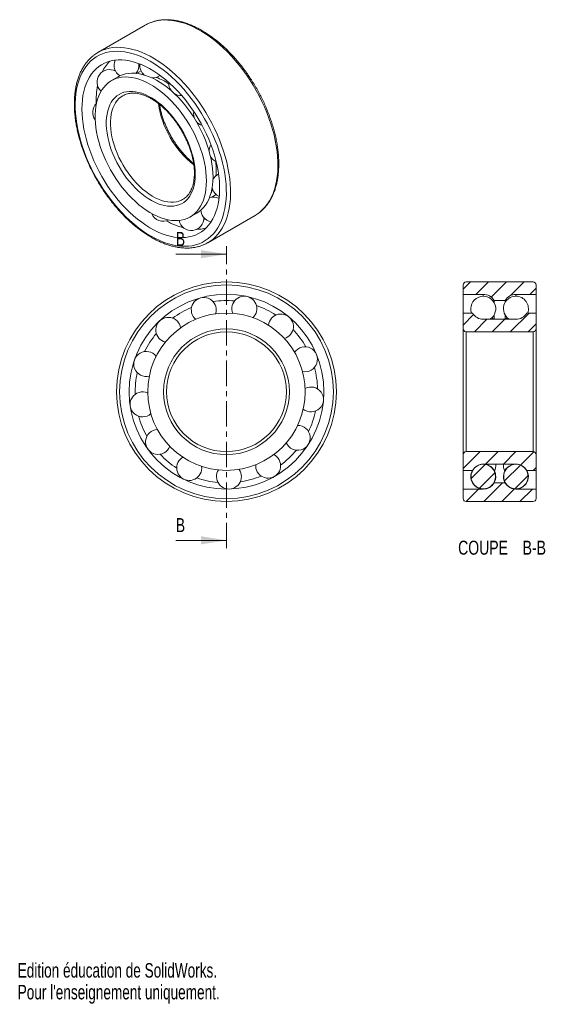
# Model space of a CAD drawing. Header units: millimetres. Extents: x 1 to 133, y 0 to 246.
import ezdxf

# ---------------------------------------------------------------- set-up
doc = ezdxf.new("R2010")
doc.units = ezdxf.units.MM
doc.linetypes.add('CENTER', pattern=[10.16, 6.35, -1.27, 1.27, -1.27])
doc.styles.add('SLDTEXTSTYLE0', font='TXT', dxfattribs={"width": 0.75})
doc.styles.add('SLDTEXTSTYLE1', font='TXT', dxfattribs={"width": 0.7})

# ---------------------------------------------------------------- blocks, each defined once
blk = doc.blocks.new('SW_NOTE_0')
at = {"color": 0, "linetype": 'Continuous', "lineweight": 0, "char_height": 3.5, "attachment_point": 2, "style": 'SLDTEXTSTYLE0'}
for s, insert in [('COUPE', (8.04, 4.51)), ('B-B', (20.87, 4.51))]:
    blk.add_mtext(s, dxfattribs=dict(at, insert=insert))

msp = doc.modelspace()

# ---------------------------------------------------------------- hatches: boundary and pattern name
at = {"linetype": 'Continuous', "lineweight": 0}
h = msp.add_hatch(dxfattribs=at)
h.set_pattern_fill('ANSI31', style=0)
edge = h.paths.add_edge_path(flags=0)
edge.add_line((128.99, 180.68), (112.24, 180.68))
edge.add_arc((112.24, 179.93), 0.75, 90, 180)
edge.add_line((111.49, 179.93), (111.49, 177.56))
edge.add_line((111.49, 177.56), (116.53, 177.56))
edge.add_arc((116.53, 174.43), 3.12, 30.265, 90, ccw=False)
edge.add_line((119.23, 176.01), (122, 176.01))
edge.add_arc((124.7, 174.43), 3.12, 90, 149.735, ccw=False)
edge.add_line((124.7, 177.56), (129.74, 177.56))
edge.add_line((129.74, 177.56), (129.74, 179.93))
edge.add_arc((128.99, 179.93), 0.75, 0, 90)
h = msp.add_hatch(dxfattribs=at)
h.set_pattern_fill('ANSI31', style=0)
edge = h.paths.add_edge_path(flags=0)
edge.add_line((111.49, 172.88), (111.49, 168.93))
edge.add_arc((112.24, 168.93), 0.75, 180, 270)
edge.add_line((112.24, 168.18), (128.99, 168.18))
edge.add_arc((128.99, 168.93), 0.75, 270, 360)
edge.add_line((129.74, 168.93), (129.74, 172.88))
edge.add_line((129.74, 172.88), (127.41, 172.88))
edge.add_arc((124.7, 174.43), 3.12, 270, 330.2643, ccw=False)
edge.add_line((124.7, 171.31), (116.53, 171.31))
edge.add_arc((116.53, 174.43), 3.12, 209.7357, 270, ccw=False)
edge.add_line((113.82, 172.88), (111.49, 172.88))
h = msp.add_hatch(dxfattribs=at)
h.set_pattern_fill('ANSI31', style=0)
edge = h.paths.add_edge_path(flags=0)
edge.add_line((128.99, 138.18), (112.24, 138.18))
edge.add_arc((112.24, 137.43), 0.75, 90, 180)
edge.add_line((111.49, 137.43), (111.49, 133.48))
edge.add_line((111.49, 133.48), (113.82, 133.48))
edge.add_arc((116.53, 131.93), 3.12, 90, 150.2643, ccw=False)
edge.add_line((116.53, 135.06), (124.7, 135.06))
edge.add_arc((124.7, 131.93), 3.12, 29.7357, 90, ccw=False)
edge.add_line((127.41, 133.48), (129.74, 133.48))
edge.add_line((129.74, 133.48), (129.74, 137.43))
edge.add_arc((128.99, 137.43), 0.75, 0, 90)
h = msp.add_hatch(dxfattribs=at)
h.set_pattern_fill('ANSI31', style=0)
edge = h.paths.add_edge_path(flags=0)
edge.add_arc((116.53, 131.94), 3.06, 0, 360)
h = msp.add_hatch(dxfattribs=at)
h.set_pattern_fill('ANSI31', style=0)
edge = h.paths.add_edge_path(flags=0)
edge.add_arc((124.7, 131.94), 3.06, 0, 360)
h = msp.add_hatch(dxfattribs=at)
h.set_pattern_fill('ANSI31', style=0)
edge = h.paths.add_edge_path(flags=0)
edge.add_line((111.49, 128.81), (111.49, 126.43))
edge.add_arc((112.24, 126.43), 0.75, 180, 270)
edge.add_line((112.24, 125.68), (128.99, 125.68))
edge.add_arc((128.99, 126.43), 0.75, 270, 360)
edge.add_line((129.74, 126.43), (129.74, 128.81))
edge.add_line((129.74, 128.81), (124.7, 128.81))
edge.add_arc((124.7, 131.93), 3.12, 210.265, 270, ccw=False)
edge.add_line((122, 130.36), (119.23, 130.36))
edge.add_arc((116.53, 131.93), 3.12, 270, 329.735, ccw=False)
edge.add_line((116.53, 128.81), (111.49, 128.81))

# ---------------------------------------------------------------- linework, layer by layer
at = {"color": 7, "linetype": 'Continuous', "lineweight": 15}
for p, q in [((31.94, 244.96), (20.09, 238.13)), ((25.11, 232.02), (23.46, 231.06)), ((24.33, 233.81), (24.21, 233.58)), ((30.88, 233.53), (29.75, 232.88)), ((26.34, 227.3), (26.31, 227.28)), ((48.6, 201.9), (49.68, 202.53)), ((41.27, 201.28), (41.34, 201.32)), ((43.16, 196.94), (44.81, 197.89)), ((47.59, 190.49), (59.43, 197.33)), ((46.57, 196.34), (47.01, 196.38)), ((128.99, 180.68), (112.24, 180.68)), ((111.49, 179.93), (111.49, 177.56)), ((111.49, 177.56), (116.53, 177.56)), ((111.49, 177.56), (111.49, 172.88)), ((124.7, 177.56), (129.74, 177.56)), ((129.74, 177.56), (129.74, 179.93)), ((129.74, 177.56), (129.74, 172.88)), ((119.23, 176.01), (119.23, 175.53)), ((119.23, 176.01), (122, 176.01)), ((122, 176.01), (122, 175.53)), ((113.82, 172.88), (111.49, 172.88)), ((111.49, 172.88), (111.49, 168.93)), ((129.74, 172.88), (127.41, 172.88)), ((129.74, 168.93), (129.74, 172.88)), ((124.7, 171.31), (116.53, 171.31)), ((119.23, 172.38), (119.23, 171.31)), ((122, 172.38), (122, 171.31)), ((111.49, 168.93), (111.49, 137.43)), ((112.24, 168.18), (112.24, 138.18)), ((112.24, 168.18), (128.99, 168.18)), ((128.99, 168.18), (128.99, 138.18)), ((129.74, 168.93), (129.74, 137.43)), ((128.99, 138.18), (112.24, 138.18)), ((111.49, 137.43), (111.49, 133.48)), ((129.74, 133.48), (129.74, 137.43)), ((111.49, 133.48), (111.49, 128.81)), ((111.49, 133.48), (113.82, 133.48)), ((116.53, 135.06), (124.7, 135.06)), ((127.41, 133.48), (129.74, 133.48)), ((129.74, 133.48), (129.74, 128.81)), ((116.53, 128.81), (111.49, 128.81)), ((111.49, 128.81), (111.49, 126.43)), ((119.23, 130.37), (119.23, 130.36)), ((122, 130.36), (119.23, 130.36)), ((122, 130.37), (122, 130.36)), ((129.74, 128.81), (124.7, 128.81)), ((129.74, 126.43), (129.74, 128.81)), ((112.24, 125.68), (128.99, 125.68))]:
    msp.add_line(p, q, dxfattribs=at)
at = {"color": 7, "linetype": 'Continuous', "lineweight": 0}
for p, q in [((39.55, 187.62), (52.25, 187.62)), ((39.55, 115.97), (52.25, 115.97))]:
    msp.add_line(p, q, dxfattribs=at)
at = {"color": 7, "linetype": 'CENTER', "lineweight": 0}
msp.add_line((52.25, 113.97), (52.25, 189.62), dxfattribs=at)
at = {"color": 8, "linetype": 'Continuous', "lineweight": 15}
for p, q in [((116.53, 177.56), (116.53, 177.08)), ((124.7, 177.56), (124.7, 177.08)), ((116.53, 128.82), (116.53, 128.81)), ((124.7, 128.82), (124.7, 128.81))]:
    msp.add_line(p, q, dxfattribs=at)
at = {"color": 8, "linetype": 'Continuous', "lineweight": 15, "flags": 128}
for points in [[(65.05, 212.03), (64.92, 213.36), (64.73, 214.71), (64.47, 216.08), (64.16, 217.47), (63.8, 218.87), (63.37, 220.27), (62.89, 221.68), (62.35, 223.09), (61.77, 224.49), (61.13, 225.88), (60.44, 227.25), (59.71, 228.61), (58.93, 229.94), (58.11, 231.24), (57.25, 232.52), (56.36, 233.75), (55.43, 234.95), (54.47, 236.11), (53.49, 237.21), (52.47, 238.27), (51.44, 239.27), (50.39, 240.22), (49.33, 241.1), (48.25, 241.92), (47.16, 242.68), (46.08, 243.37), (44.98, 243.99), (43.9, 244.54), (42.81, 245.01), (41.74, 245.41), (40.68, 245.74), (39.63, 245.98), (38.61, 246.15), (37.6, 246.24), (36.62, 246.25), (35.67, 246.18), (34.75, 246.03), (33.87, 245.8), (33.03, 245.5)], [(53.2, 205.2), (53.07, 206.52), (52.88, 207.87), (52.63, 209.24), (52.32, 210.63), (51.95, 212.03), (51.53, 213.43), (51.05, 214.84), (50.51, 216.25), (49.92, 217.65), (49.28, 219.04), (48.6, 220.41), (47.86, 221.77), (47.09, 223.1), (46.27, 224.41), (45.41, 225.68), (44.51, 226.92), (43.59, 228.11), (42.63, 229.27), (41.64, 230.37), (40.63, 231.43), (39.6, 232.43), (38.55, 233.38), (37.48, 234.26), (36.41, 235.09), (35.32, 235.84), (34.23, 236.53), (33.14, 237.15), (32.05, 237.7), (30.97, 238.18), (29.9, 238.58), (28.83, 238.9), (27.79, 239.14), (26.76, 239.31), (25.76, 239.4), (24.78, 239.41), (23.83, 239.34), (22.91, 239.19), (22.02, 238.96), (21.19, 238.67)], [(31.54, 232.6), (31.51, 232.6), (31.22, 232.61)], [(26.31, 227.28), (25.86, 226.99), (25.35, 226.56), (24.9, 226.06), (24.49, 225.49), (24.14, 224.86), (23.84, 224.17), (23.6, 223.43), (23.42, 222.63), (23.3, 221.78), (23.24, 220.89), (23.24, 219.97), (23.3, 219.01), (23.42, 218.02), (23.6, 217.01), (23.84, 215.99), (24.14, 214.96), (24.49, 213.92), (24.9, 212.89), (25.35, 211.86), (25.86, 210.85), (26.41, 209.86), (27.01, 208.89), (27.64, 207.95), (28.31, 207.05), (29.01, 206.2), (29.73, 205.39), (30.49, 204.63), (31.26, 203.92), (32.04, 203.28), (32.84, 202.7), (33.64, 202.18), (34.44, 201.73), (35.24, 201.36), (36.03, 201.06), (36.81, 200.84), (37.57, 200.69), (38.31, 200.62), (39.03, 200.63), (39.71, 200.72), (40.36, 200.89), (40.98, 201.13), (41.27, 201.28)], [(60.51, 198.06), (60.64, 198.16), (61.31, 198.76), (61.94, 199.44), (62.51, 200.18), (63.03, 200.99), (63.5, 201.86), (63.91, 202.79), (64.26, 203.78), (64.55, 204.82), (64.79, 205.91), (64.96, 207.06), (65.07, 208.24), (65.13, 209.47), (65.12, 210.74), (65.05, 212.03)], [(49.62, 207.2), (49.66, 207.66), (49.69, 208.66)], [(48.66, 191.22), (48.8, 191.33), (49.47, 191.93), (50.09, 192.6), (50.67, 193.34), (51.19, 194.15), (51.65, 195.02), (52.06, 195.95), (52.41, 196.94), (52.71, 197.98), (52.94, 199.08), (53.12, 200.22), (53.23, 201.41), (53.28, 202.63), (53.27, 203.9), (53.2, 205.2)], [(48.37, 202.89), (48.61, 203.33), (48.81, 203.78)]]:
    msp.add_lwpolyline(points, dxfattribs=at)
at = {"color": 7, "linetype": 'Continuous', "lineweight": 15, "flags": 128}
for points in [[(52.14, 205.14), (52.01, 206.45), (51.82, 207.79), (51.57, 209.15), (51.26, 210.52), (50.89, 211.91), (50.46, 213.3), (49.98, 214.7), (49.44, 216.09), (48.86, 217.47), (48.21, 218.85), (47.53, 220.21), (46.79, 221.54), (46.01, 222.86), (45.19, 224.14), (44.33, 225.39), (43.43, 226.61), (42.51, 227.78), (41.55, 228.91), (40.56, 229.99), (39.55, 231.02), (38.52, 231.99), (37.48, 232.9), (36.42, 233.76), (35.35, 234.54), (34.27, 235.26), (33.19, 235.92), (32.11, 236.5), (31.03, 237), (29.97, 237.43), (28.91, 237.79), (27.86, 238.06), (26.84, 238.26), (25.84, 238.38), (24.86, 238.42), (23.9, 238.38), (22.98, 238.26), (22.09, 238.07), (21.24, 237.79), (20.43, 237.44), (19.66, 237.01), (18.94, 236.5), (18.26, 235.92), (17.63, 235.27), (17.05, 234.55), (16.52, 233.76), (16.05, 232.91), (15.64, 232), (15.28, 231.03), (14.99, 230), (14.75, 228.92), (14.57, 227.79), (14.45, 226.62), (14.4, 225.4), (14.41, 224.15), (14.47, 222.87), (14.6, 221.56), (14.8, 220.22), (15.05, 218.86), (15.36, 217.48), (15.73, 216.1), (16.15, 214.71), (16.64, 213.31), (17.17, 211.92), (17.76, 210.53), (18.4, 209.16), (19.09, 207.8), (19.83, 206.46), (20.61, 205.15), (21.43, 203.86), (22.29, 202.61), (23.19, 201.4), (24.11, 200.22), (25.07, 199.1), (26.06, 198.02), (27.07, 196.99), (28.1, 196.02), (29.14, 195.1), (30.2, 194.25), (31.27, 193.46), (32.35, 192.74), (33.43, 192.09), (34.51, 191.51), (35.59, 191.01), (36.65, 190.57), (37.71, 190.22), (38.75, 189.94), (39.78, 189.74), (40.78, 189.62), (41.76, 189.58), (42.72, 189.62), (43.64, 189.74), (44.53, 189.94), (45.38, 190.22), (46.19, 190.57), (46.96, 191), (47.68, 191.51), (48.36, 192.09), (48.99, 192.74), (49.57, 193.46), (50.09, 194.24), (50.57, 195.1), (50.98, 196.01), (51.34, 196.98), (51.63, 198.01), (51.87, 199.09), (52.05, 200.22), (52.17, 201.39), (52.22, 202.6), (52.21, 203.85), (52.14, 205.14)], [(50.47, 205.93), (50.35, 207.18), (50.16, 208.46), (49.91, 209.76), (49.61, 211.07), (49.24, 212.4), (48.82, 213.73), (48.34, 215.06), (47.81, 216.38), (47.23, 217.7), (46.6, 219.01), (45.92, 220.3), (45.19, 221.56), (44.42, 222.8), (43.62, 224.01), (42.77, 225.18), (41.89, 226.31), (40.98, 227.4), (40.05, 228.43), (39.09, 229.42), (38.1, 230.35), (37.11, 231.23), (36.09, 232.04), (35.07, 232.79), (34.04, 233.47), (33.01, 234.08), (31.98, 234.61), (30.96, 235.08), (29.94, 235.47), (28.93, 235.78), (27.95, 236.02), (26.98, 236.17), (26.03, 236.25), (25.11, 236.24), (24.22, 236.16), (23.36, 236), (22.53, 235.76), (21.75, 235.44), (21, 235.04), (20.3, 234.57), (19.65, 234.03), (19.05, 233.41), (18.49, 232.73), (17.99, 231.97), (17.55, 231.16), (17.16, 230.28), (16.83, 229.34), (16.56, 228.35), (16.34, 227.31), (16.19, 226.22), (16.1, 225.08), (16.07, 223.91), (16.11, 222.7), (16.2, 221.46), (16.36, 220.19), (16.57, 218.9), (16.85, 217.59), (17.19, 216.27), (17.58, 214.95), (18.03, 213.62), (18.53, 212.29), (19.09, 210.96), (19.7, 209.65), (20.36, 208.35), (21.06, 207.07), (21.81, 205.82), (22.59, 204.6), (23.42, 203.41), (24.28, 202.26), (25.18, 201.15), (26.1, 200.09), (27.05, 199.07), (28.02, 198.11), (29.01, 197.21), (30.02, 196.37), (31.04, 195.59), (32.06, 194.87), (33.09, 194.23), (34.12, 193.65), (35.15, 193.15), (36.17, 192.72), (37.18, 192.37), (38.18, 192.1), (39.16, 191.9), (40.12, 191.79), (41.06, 191.75), (41.96, 191.8), (42.84, 191.92), (43.68, 192.12), (44.48, 192.4), (45.25, 192.76), (45.97, 193.19), (46.65, 193.7), (47.28, 194.28), (47.86, 194.93), (48.38, 195.65), (48.86, 196.43), (49.27, 197.28), (49.63, 198.19), (49.93, 199.16), (50.18, 200.17), (50.36, 201.24), (50.48, 202.35), (50.54, 203.51), (50.54, 204.7), (50.47, 205.93)], [(47.24, 205.96), (47.21, 207.04), (47.12, 208.15), (46.97, 209.29), (46.76, 210.45), (46.48, 211.62), (46.16, 212.8), (45.77, 213.99), (45.33, 215.18), (44.84, 216.36), (44.3, 217.54), (43.71, 218.7), (43.08, 219.83), (42.4, 220.94), (41.68, 222.03), (40.93, 223.07), (40.14, 224.08), (39.32, 225.04), (38.48, 225.96), (37.61, 226.82), (36.73, 227.62), (35.83, 228.37), (34.92, 229.05), (34, 229.67), (33.08, 230.22), (32.16, 230.7), (31.24, 231.1), (30.34, 231.43), (29.45, 231.69), (28.57, 231.87), (27.71, 231.96), (26.88, 231.99), (26.08, 231.93), (25.31, 231.79), (24.57, 231.58), (23.88, 231.28), (23.22, 230.92), (22.61, 230.48), (22.04, 229.96), (21.52, 229.38), (21.06, 228.73), (20.65, 228.02), (20.29, 227.24), (19.99, 226.41), (19.75, 225.52), (19.57, 224.58), (19.45, 223.6), (19.39, 222.57), (19.39, 221.51), (19.45, 220.41), (19.57, 219.29), (19.75, 218.14), (19.99, 216.97), (20.29, 215.8), (20.65, 214.61), (21.06, 213.42), (21.52, 212.23), (22.04, 211.05), (22.61, 209.89), (23.22, 208.74), (23.88, 207.62), (24.57, 206.52), (25.31, 205.45), (26.08, 204.43), (26.88, 203.44), (27.71, 202.5), (28.57, 201.61), (29.45, 200.78), (30.34, 200), (31.24, 199.29), (32.16, 198.64), (33.08, 198.05), (34, 197.54), (34.92, 197.1), (35.83, 196.73), (36.73, 196.44), (37.61, 196.22), (38.48, 196.08), (39.32, 196.02), (40.14, 196.04), (40.93, 196.14), (41.68, 196.31), (42.4, 196.57), (43.08, 196.9), (43.71, 197.3), (44.3, 197.78), (44.84, 198.33), (45.33, 198.94), (45.77, 199.62), (46.16, 200.37), (46.48, 201.17), (46.76, 202.04), (46.97, 202.95), (47.12, 203.91), (47.21, 204.92), (47.24, 205.96)], [(48.89, 206.91), (48.86, 207.99), (48.76, 209.1), (48.61, 210.24), (48.4, 211.4), (48.13, 212.57), (47.8, 213.75), (47.42, 214.94), (46.98, 216.13), (46.49, 217.32), (45.95, 218.49), (45.36, 219.65), (44.72, 220.78), (44.05, 221.89), (43.33, 222.98), (42.57, 224.02), (41.79, 225.03), (40.97, 225.99), (40.13, 226.91), (39.26, 227.77), (38.38, 228.57), (37.48, 229.32), (36.56, 230), (35.65, 230.62), (34.73, 231.17), (33.81, 231.65), (32.89, 232.05), (31.98, 232.39), (31.09, 232.64), (30.22, 232.82), (29.36, 232.92), (28.53, 232.94), (27.73, 232.88), (26.96, 232.74), (26.22, 232.53), (25.52, 232.24), (25.11, 232.02)], [(44.45, 207.57), (44.42, 208.54), (44.33, 209.54), (44.17, 210.56), (43.96, 211.6), (43.69, 212.65), (43.37, 213.72), (42.99, 214.78), (42.56, 215.84), (42.07, 216.88), (41.54, 217.92), (40.96, 218.93), (40.35, 219.91), (39.69, 220.86), (39, 221.78), (38.27, 222.65), (37.52, 223.47), (36.75, 224.25), (35.96, 224.97), (35.15, 225.62), (34.34, 226.22), (33.52, 226.74), (32.69, 227.2), (31.87, 227.59), (31.06, 227.9), (30.26, 228.13), (29.48, 228.29), (28.72, 228.37), (27.98, 228.37), (27.27, 228.3), (26.6, 228.14), (25.96, 227.91), (25.36, 227.6), (24.81, 227.22), (24.3, 226.76), (23.84, 226.24), (23.43, 225.65), (23.08, 224.99), (22.78, 224.28), (22.54, 223.51), (22.36, 222.69), (22.24, 221.82), (22.18, 220.9), (22.18, 219.95), (22.24, 218.97), (22.36, 217.96), (22.54, 216.93), (22.78, 215.88), (23.08, 214.82), (23.43, 213.76), (23.84, 212.7), (24.3, 211.65), (24.81, 210.6), (25.36, 209.58), (25.96, 208.58), (26.6, 207.62), (27.27, 206.68), (27.98, 205.79), (28.72, 204.94), (29.48, 204.14), (30.26, 203.39), (31.06, 202.71), (31.87, 202.08), (32.69, 201.52), (33.52, 201.03), (34.34, 200.6), (35.15, 200.26), (35.96, 199.98), (36.75, 199.79), (37.52, 199.67), (38.27, 199.63), (39, 199.66), (39.69, 199.78), (40.35, 199.97), (40.96, 200.24), (41.54, 200.59), (42.07, 201.01), (42.56, 201.5), (42.99, 202.05), (43.37, 202.68), (43.69, 203.36), (43.96, 204.11), (44.17, 204.9), (44.33, 205.75), (44.42, 206.64), (44.45, 207.57)], [(44.81, 197.89), (45.36, 198.25), (45.95, 198.73), (46.49, 199.28), (46.98, 199.89), (47.42, 200.57), (47.8, 201.32), (48.13, 202.13), (48.4, 202.99), (48.61, 203.9), (48.76, 204.86), (48.86, 205.87), (48.89, 206.91)], [(49.85, 202.39), (50.3, 202.11), (50.45, 202.04)], [(59.43, 197.33), (59.92, 197.63), (60.51, 198.06)], [(119.08, 171.31), (118.94, 171.49), (118.72, 171.73)], [(122.51, 171.73), (122.29, 171.49), (122.15, 171.31)], [(113.64, 133.48), (113.7, 133.34), (113.72, 133.3)], [(127.51, 133.3), (127.53, 133.34), (127.59, 133.48)]]:
    msp.add_lwpolyline(points, dxfattribs=at)
at = {"color": 7, "linetype": 'Continuous', "lineweight": 15}
for centre, radius in [((52.25, 153.18), 27.5), ((52.25, 153.18), 26.75), ((52.25, 153.18), 24.38), ((52.25, 153.18), 19.7), ((52.25, 153.18), 15.75), ((52.25, 153.18), 15), ((116.53, 131.94), 3.06), ((124.7, 131.94), 3.06)]:
    msp.add_circle(centre, radius, dxfattribs=at)
for centre, radius, start, end in [((36.55, 236.97), 9.23, 112.369, 119.9844), ((24.69, 230.15), 9.21, 112.3661, 128.0136), ((27.24, 234.94), 3.13, 156.5924, 238.6058), ((27.24, 234.94), 3.13, 319.1054, 6.9989), ((33.71, 234.85), 3.13, 173.1985, 229.2826), ((22.99, 230.7), 3.13, 60.9323, 227.1784), ((33.71, 234.85), 3.12, 268.7674, 307.9358), ((40.9, 230.46), 3.12, 176.529, 218.9098), ((40.9, 230.46), 3.12, 236.4509, 272.5318), ((21.91, 223.11), 3.13, 134.8257, 216.3889), ((47.16, 222.77), 3.13, 169.9177, 205.7114), ((47.16, 222.77), 3.13, 216.3239, 251.7866), ((51.07, 213.54), 3.13, 150.9096, 186.6793), ((51.07, 213.54), 3.13, 202.5844, 243.7175), ((51.73, 204.89), 3.13, 117.6006, 156.3253), ((51.73, 204.89), 3.13, 191.9569, 233.0578), ((48.99, 198.8), 3.12, 63.0199, 108.5053), ((36.43, 198.97), 3.12, 202.3182, 296.6159), ((48.99, 198.8), 3.13, 182.696, 215.0524), ((43.46, 196.66), 3.13, 191.0615, 2.4292), ((48.99, 198.8), 3.13, 215.0524, 259.7927), ((42.99, 198.47), 9.21, 292.1891, 308.0609), ((112.24, 179.93), 0.75, 90, 180), ((128.99, 179.93), 0.75, 0, 90), ((116.53, 174.43), 3.13, 30.265, 90), ((124.7, 174.43), 3.13, 90, 149.735), ((46.57, 173.66), 3.12, 15.5252, 228.9911), ((52.25, 153.18), 22.83, 84.8592, 98.4989), ((56.73, 173.96), 3.13, 347.8329, 201.2988), ((116.53, 173.96), 3.12, 302.086, 200.0751), ((124.7, 173.96), 3.13, 90, 237.914), ((124.7, 173.96), 3.13, 339.9249, 90), ((52.25, 153.18), 22.83, 112.5515, 126.1912), ((46.57, 173.66), 3.12, 342.0593, 15.5252), ((56.73, 173.96), 3.13, 314.367, 347.8329), ((52.25, 153.18), 22.83, 57.1669, 70.8066), ((65.87, 169.5), 3.13, 320.1406, 173.6064), ((116.53, 174.43), 3.12, 209.7357, 270), ((124.7, 174.43), 3.12, 270, 330.2643), ((37.7, 168.67), 3.13, 43.2175, 256.6834), ((37.7, 168.67), 3.13, 9.7517, 43.2175), ((52.25, 153.18), 22.82, 140.2438, 153.8836), ((52.25, 153.18), 22.82, 29.4745, 43.1143), ((112.24, 168.93), 0.75, 180, 270), ((128.99, 168.93), 0.75, 270, 0), ((65.87, 169.5), 3.13, 286.6747, 320.1406), ((32.17, 160.13), 3.13, 37.444, 284.3757), ((71.89, 161.3), 3.13, 258.9824, 145.9141), ((52.25, 153.18), 22.83, 167.9361, 174.7247), ((52.25, 153.18), 22.83, 1.7822, 15.422), ((31.24, 150.01), 3.12, 65.1363, 312.068), ((52.25, 153.18), 22.83, 174.7247, 181.5759), ((73.42, 151.24), 3.12, 231.2901, 118.2218), ((52.25, 153.18), 22.82, 334.0899, 347.7297), ((52.25, 153.18), 22.82, 195.6284, 209.2682), ((35.13, 140.61), 3.13, 92.8286, 339.7603), ((70.09, 141.63), 3.13, 203.5978, 90.5295), ((52.25, 153.18), 22.82, 306.3976, 320.0374), ((112.24, 137.43), 0.75, 90, 180), ((128.99, 137.43), 0.75, 0, 90), ((52.25, 153.18), 22.82, 223.3207, 236.9605), ((42.93, 134.09), 3.13, 120.5209, 153.9867), ((62.68, 134.67), 3.13, 209.3714, 62.8372), ((42.93, 134.09), 3.13, 153.9867, 7.4526), ((52.88, 131.94), 3.12, 181.6791, 35.1449), ((52.88, 131.94), 3.12, 148.2132, 181.6791), ((62.68, 134.67), 3.12, 175.9055, 209.3714), ((116.53, 131.94), 3.13, 150.4568, 270), ((116.53, 131.93), 3.12, 90, 150.2643), ((116.53, 131.94), 3.13, 270, 85.6207), ((116.53, 134.67), 3.13, 334.1778, 7.234), ((124.7, 131.94), 3.12, 94.3793, 29.5432), ((124.7, 134.67), 3.12, 172.766, 205.8222), ((124.7, 131.93), 3.12, 29.7357, 90), ((52.25, 153.18), 22.82, 251.013, 264.6528), ((52.25, 153.18), 22.82, 278.7053, 292.3451), ((116.53, 131.93), 3.13, 270, 329.735), ((124.7, 131.93), 3.13, 210.265, 270), ((112.24, 126.43), 0.75, 180, 270), ((128.99, 126.43), 0.75, 270, 360)]:
    msp.add_arc(centre, radius, start, end, dxfattribs=at)
at = {"color": 8, "linetype": 'Continuous', "lineweight": 15}
for centre, radius, start, end in [((30.07, 228.87), 9.96, 134.9559, 154.2251), ((29.04, 217.25), 15.7, 56.2152, 68.8098), ((39.87, 226.04), 20.23, 169.2426, 182.171), ((58.88, 228.76), 23.92, 188.2254, 231.7771), ((30.5, 208.61), 19.19, 0.1588, 6.5621), ((46.16, 211.76), 18.15, 240.5794, 255.2274), ((44.64, 203.25), 9.44, 270.6116, 285.4026)]:
    msp.add_arc(centre, radius, start, end, dxfattribs=at)
at = {"color": 7, "linetype": 'Continuous', "lineweight": 15}
for points, knots in [([(65.27, 212.34), (65.25, 212.56), (65.2, 213.2), (65.06, 214.28), (64.86, 215.57), (64.6, 216.88), (64.28, 218.2), (63.92, 219.53), (63.5, 220.86), (63.03, 222.2), (62.52, 223.53), (61.95, 224.85), (61.35, 226.17), (60.69, 227.47), (60, 228.75), (59.27, 230.01), (58.5, 231.24), (57.69, 232.45), (56.85, 233.63), (55.98, 234.77), (55.08, 235.87), (54.15, 236.94), (53.2, 237.95), (52.23, 238.93), (51.24, 239.85), (50.23, 240.72), (49.21, 241.53), (48.18, 242.29), (47.14, 242.99), (46.1, 243.63), (45.05, 244.2), (44.01, 244.71), (42.96, 245.15), (41.93, 245.53), (40.9, 245.83), (39.89, 246.06), (38.89, 246.22), (37.91, 246.31), (36.95, 246.33), (36.02, 246.27), (35.12, 246.14), (34.25, 245.94), (33.57, 245.73), (33.2, 245.57), (33.1, 245.53)], [0, 0, 0, 0, 0.012928, 0.037437, 0.061939, 0.086432, 0.110917, 0.135394, 0.159863, 0.184326, 0.208782, 0.233234, 0.257682, 0.282127, 0.30657, 0.331013, 0.355456, 0.3799, 0.404347, 0.428797, 0.453252, 0.477713, 0.50218, 0.526655, 0.551139, 0.575633, 0.600136, 0.62465, 0.649175, 0.673709, 0.698251, 0.722799, 0.747348, 0.771891, 0.796419, 0.820922, 0.845386, 0.869799, 0.894143, 0.918407, 0.94258, 0.966659, 0.990648, 1, 1, 1, 1]), ([(18.98, 237.36), (18.85, 237.26), (18.49, 236.99), (17.95, 236.47), (17.35, 235.81), (16.8, 235.08), (16.3, 234.3), (15.85, 233.45), (15.45, 232.56), (15.1, 231.61), (14.81, 230.61), (14.57, 229.57), (14.39, 228.48), (14.26, 227.35), (14.18, 226.19), (14.17, 224.99), (14.21, 223.77), (14.3, 222.52), (14.45, 221.24), (14.66, 219.95), (14.91, 218.64), (15.23, 217.32), (15.59, 215.99), (16, 214.65), (16.47, 213.32), (16.98, 211.99), (17.54, 210.67), (18.15, 209.35), (18.8, 208.05), (19.49, 206.77), (20.22, 205.51), (20.99, 204.27), (21.8, 203.06), (22.64, 201.88), (23.51, 200.74), (24.41, 199.63), (25.33, 198.57), (26.28, 197.55), (27.25, 196.57), (28.24, 195.65), (29.25, 194.78), (30.27, 193.96), (31.3, 193.2), (32.34, 192.5), (33.38, 191.86), (34.42, 191.28), (35.47, 190.77), (36.51, 190.32), (37.55, 189.95), (38.57, 189.64), (39.59, 189.41), (40.59, 189.24), (41.57, 189.15), (42.53, 189.13), (43.46, 189.18), (44.36, 189.31), (45.24, 189.51), (45.92, 189.71), (46.29, 189.87), (46.4, 189.92)], [0, 0, 0, 0, 0.009782, 0.027258, 0.044772, 0.062341, 0.079973, 0.09767, 0.115431, 0.133248, 0.151111, 0.169012, 0.186939, 0.204884, 0.222841, 0.240802, 0.258764, 0.276723, 0.294677, 0.312626, 0.330568, 0.348505, 0.366435, 0.38436, 0.402279, 0.420195, 0.438107, 0.456016, 0.473922, 0.491828, 0.509733, 0.527639, 0.545545, 0.563453, 0.581363, 0.599277, 0.617195, 0.635118, 0.653047, 0.670982, 0.688923, 0.706873, 0.72483, 0.742794, 0.760766, 0.778744, 0.796726, 0.814709, 0.832688, 0.850656, 0.868606, 0.886529, 0.904414, 0.922249, 0.940026, 0.957737, 0.975379, 0.992954, 1, 1, 1, 1]), ([(26.31, 227.27), (26.41, 227.33), (26.68, 227.49), (27.15, 227.68), (27.73, 227.84), (28.35, 227.93), (28.99, 227.95), (29.66, 227.9), (30.35, 227.78), (31.06, 227.6), (31.78, 227.35), (32.51, 227.03), (33.25, 226.65), (34, 226.21), (34.74, 225.7), (35.49, 225.14), (36.22, 224.52), (36.95, 223.85), (37.65, 223.12), (38.34, 222.36), (39.01, 221.55), (39.64, 220.7), (40.25, 219.81), (40.83, 218.9), (41.36, 217.97), (41.86, 217.01), (42.32, 216.04), (42.73, 215.06), (43.09, 214.08), (43.41, 213.1), (43.68, 212.13), (43.89, 211.17), (44.06, 210.22), (44.17, 209.3), (44.22, 208.52), (44.23, 208.06), (44.23, 207.88)], [0, 0, 0, 0, 0.018192, 0.049853, 0.081368, 0.112565, 0.143387, 0.173867, 0.20408, 0.234105, 0.264012, 0.293855, 0.32367, 0.35348, 0.383299, 0.413136, 0.442997, 0.472883, 0.502795, 0.53273, 0.562684, 0.592655, 0.622638, 0.652629, 0.682625, 0.71262, 0.74261, 0.772589, 0.802554, 0.832501, 0.862425, 0.892323, 0.922192, 0.952028, 0.981833, 1, 1, 1, 1]), ([(44.03, 210.34), (44.02, 210.35), (43.75, 210.54), (43.25, 210.98), (42.53, 211.66), (41.82, 212.38), (41.14, 213.15), (40.47, 213.97), (39.84, 214.82), (39.23, 215.7), (38.66, 216.62), (38.13, 217.55), (37.63, 218.51), (37.18, 219.48), (36.77, 220.46), (36.41, 221.44), (36.09, 222.42), (35.83, 223.39), (35.63, 224.3), (35.54, 224.87), (35.5, 225.12)], [0, 0, 0, 0, 0.003183, 0.062292, 0.121452, 0.180662, 0.239916, 0.29921, 0.358535, 0.417884, 0.477249, 0.536621, 0.595992, 0.655352, 0.71469, 0.774, 0.833273, 0.892501, 0.951676, 1, 1, 1, 1]), ([(60.56, 198.1), (60.67, 198.19), (61.02, 198.45), (61.55, 198.96), (62.15, 199.62), (62.7, 200.34), (63.2, 201.12), (63.65, 201.96), (64.06, 202.86), (64.41, 203.8), (64.7, 204.8), (64.94, 205.84), (65.13, 206.92), (65.26, 208.05), (65.34, 209.21), (65.36, 210.41), (65.33, 211.45), (65.28, 212.1), (65.27, 212.34)], [0, 0, 0, 0, 0.032464, 0.097721, 0.16312, 0.228718, 0.294551, 0.36063, 0.426945, 0.493472, 0.560175, 0.627017, 0.693961, 0.760975, 0.82803, 0.895105, 0.962182, 1, 1, 1, 1]), ([(44.23, 207.88), (44.23, 207.73), (44.22, 207.3), (44.17, 206.61), (44.07, 205.83), (43.92, 205.09), (43.71, 204.41), (43.46, 203.77), (43.17, 203.19), (42.83, 202.67), (42.45, 202.2), (42.02, 201.79), (41.63, 201.48), (41.36, 201.34), (41.27, 201.29)], [0, 0, 0, 0, 0.0466901, 0.1356977, 0.2246702, 0.3136516, 0.402724, 0.4920123, 0.5816885, 0.6719712, 0.7631046, 0.8553031, 0.9486456, 1, 1, 1, 1])]:
    msp.add_open_spline(points, degree=3, knots=knots, dxfattribs=at)
at = {"color": 7, "linetype": 'Continuous', "lineweight": 0}
for points in [[(52.25, 187.62), (45.9, 188.64), (45.9, 186.6)], [(52.25, 115.97), (45.9, 116.99), (45.9, 114.96)]]:
    msp.add_solid(points, dxfattribs=at)

# ---------------------------------------------------------------- block references
msp.add_blockref('SW_NOTE_0', (108.43, 111.37), dxfattribs=at)

# ---------------------------------------------------------------- texts
at = {"color": 7, "linetype": 'Continuous', "attachment_point": 1}
for s, insert, char_height, style in [('B', (39.55, 193.18), 3.5, 'SLDTEXTSTYLE0'), ('B', (39.55, 121.53), 3.5, 'SLDTEXTSTYLE0'), ('Edition éducation de SolidWorks.', (0, 10.13), 3.633, 'SLDTEXTSTYLE1'), ("Pour l'enseignement uniquement.", (0, 4.68), 3.633, 'SLDTEXTSTYLE1')]:
    msp.add_mtext(s, dxfattribs=dict(at, insert=insert, char_height=char_height, style=style))

doc.saveas('drawing.dxf')
